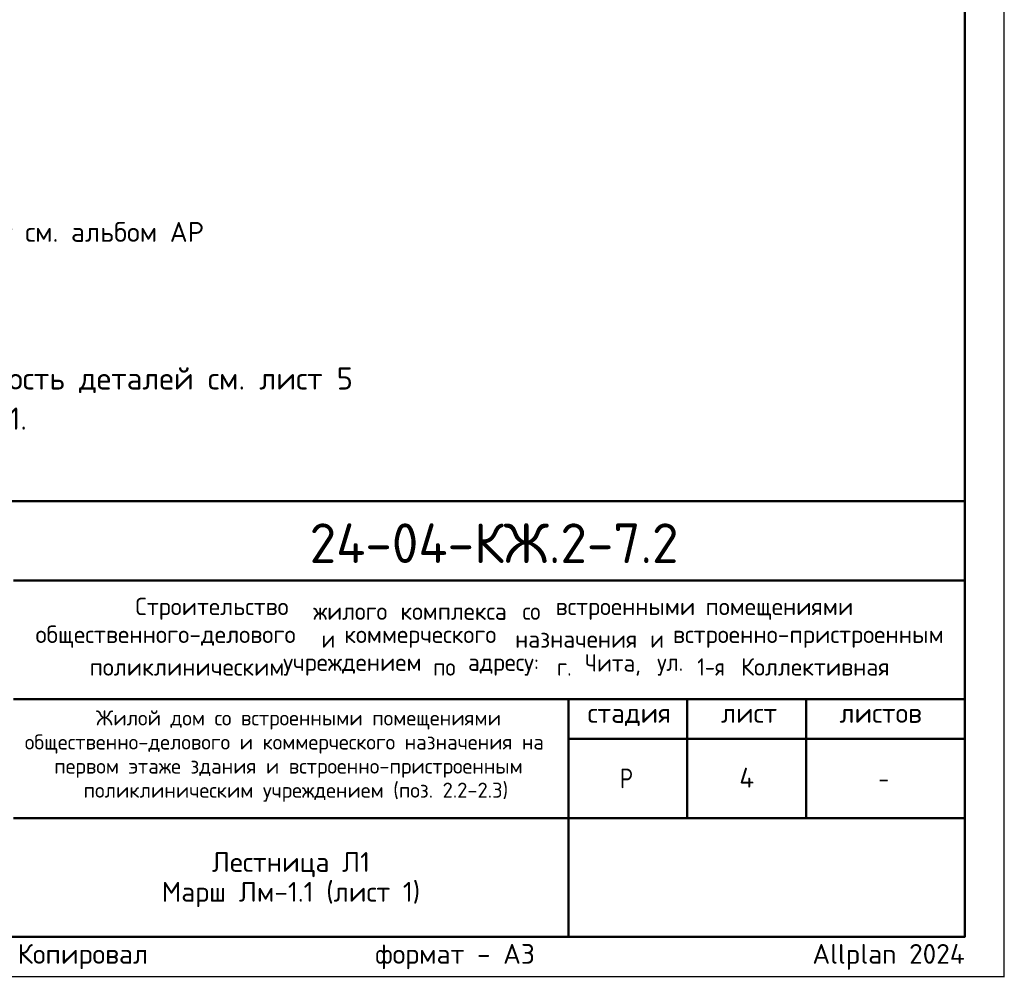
# Model space of a CAD drawing. Header units: millimetres. Extents: x 0 to 21000, y -5 to 14850.
# Tile 5 of 18: x 14789 to 21000, y -5 to 6039. Entities that reach past the tile are written whole.
import ezdxf

# ---------------------------------------------------------------- set-up
doc = ezdxf.new("R2010")
doc.units = ezdxf.units.MM
doc.layers.add('Standard', color=7, linetype='Continuous', lineweight=25)
doc.layers.add('Надписи', color=7, linetype='Continuous', lineweight=25)
doc.styles.add('ISOCPEUR', font='txt')

msp = doc.modelspace()

# ---------------------------------------------------------------- linework, layer by layer
at = {"layer": 'Standard', "color": 7, "linetype": 'Continuous', "lineweight": 13, "transparency": 33554687}
msp.add_line((21000, -5), (21000, 14815.8), dxfattribs=at)
at = {"layer": 'Standard', "color": 7, "linetype": 'Continuous', "lineweight": 50, "transparency": 33554687}
for p, q in [((11500, 3000), (20750, 3000)), ((14750, 2500), (20750, 2500)), ((14750, 1750), (20750, 1750)), ((18250, 1000), (18250, 1750)), ((19000, 1000), (19000, 1750)), ((19750, 1000), (19750, 1750)), ((18250, 1500), (20750, 1500)), ((14750, 1000), (20750, 1000)), ((18250, 250), (18250, 1000)), ((18250, 250), (18250, 1000))]:
    msp.add_line(p, q, dxfattribs=at)
at = {"layer": 'Standard', "color": 7, "linetype": 'Continuous', "lineweight": 25, "transparency": 33554687}
for p, q in [((20750, 250), (20750, 3000)), ((11500, 250), (20750, 250)), ((11500, 250), (20750, 250)), ((11500, 250), (20750, 250))]:
    msp.add_line(p, q, dxfattribs=at)
msp.add_lwpolyline([(0, 0), (21000, 0), (21000, 14850), (0, 14850), (0, 0)], close=True, dxfattribs=at)
at = {"layer": 'Standard', "color": 7, "linetype": 'Continuous', "lineweight": 50, "transparency": 33554687}
msp.add_lwpolyline([(1000, 14600), (20750, 14600), (20750, 250), (1000, 250), (1000, 14600)], close=True, dxfattribs=at)
at = {"layer": 'Standard', "color": 7, "linetype": 'Continuous', "lineweight": 25, "transparency": 33554687}
msp.add_lwpolyline([(20750, 3000), (11500, 3000), (11500, 250), (20750, 250), (20750, 3000)], dxfattribs=at)

# ---------------------------------------------------------------- texts
at = {"layer": 'Standard', "color": 7, "linetype": 'Continuous', "lineweight": 25, "transparency": 33554687, "style": 'ISOCPEUR'}
for s, insert, char_height, width, attachment_point in [('\\A1;{\\fISOCPEUR|i0|b0;\\H125.000000;\\W1.000000;\\C7;* - все размеры даны по бетону, отделку см. альбом АР}\\P', (13682.6, 4761.5), 125, 4649.661, 2), ('\\W0.98;Строительство ', (15518.6, 2250.8), 110, 1175.348, 7), ('\\W0.96;жилого ', (16640.6, 2250.8), 110, 602.55, 7), ('\\W0.97;комплекса ', (17190.6, 2250.8), 110, 823.039, 7), ('\\W0.90;со ', (17960.6, 2250.8), 110, 258.739, 7), ('\\W0.98;встроенными ', (18169.6, 2250.8), 110, 999.233, 7), ('\\W0.98;помещениями', (19115.6, 2250.8), 110, 955.088, 7), ('\\W0.99;общественного-делового ', (14888.9, 2074.8), 110, 1857.162, 7), ('\\W0.87;и ', (16692.9, 2074.8), 110, 190.617, 7), ('\\W0.98;коммерческого ', (16835.9, 2074.8), 110, 1131.214, 7), ('\\W0.97;назначения ', (17913.9, 2074.8), 110, 905.516, 7), ('\\W0.87;и ', (18766.4, 2074.8), 110, 190.609, 7), ('\\W0.99;встроенно-пристроенным', (18909.4, 2074.8), 110, 1791.218, 7), ('\\W0.95;Чита, ', (18353.9, 1898.8), 110, 508.778, 7), ('\\W0.86;1-я ', (19063.4, 1898.8), 110, 322.299, 7), ('\\W0.98;Коллективная', (19338.4, 1898.8), 110, 1021.088, 7), ('\\W0.98;поликлиническим ', (15229.9, 1898.8), 110, 1274.191, 7), ('\\W0.98;учреждением ', (16450.9, 1898.8), 110, 999.123, 7), ('\\W0.91;по ', (17396.9, 1898.8), 110, 269.87, 7), ('\\W0.96;адресу: ', (17616.9, 1898.8), 110, 613.612, 7), ('\\W0.89;г. ', (18177.9, 1898.8), 110, 224.789, 7), ('\\W0.92;ул. ', (18810.4, 1898.8), 110, 303.428, 7), ('\\W0.99;стадия    лист     листов', (18371.3, 1581.1), 125, 2186.296, 7), ('\\W0.80;Р', (18575, 1187.5), 125, 149.931, 7), ('\\W0.78;-', (20206.2, 1187.5), 125, 135.997, 7)]:
    msp.add_mtext(s, dxfattribs=dict(at, insert=insert, char_height=char_height, width=width, attachment_point=attachment_point))
at = {"layer": 'Standard', "color": 7, "linetype": 'Continuous', "lineweight": 13, "transparency": 33554687, "insert": (11500, 4097.3), "char_height": 140, "width": 5413.45, "attachment_point": 1, "line_spacing_factor": 1.084337}
msp.add_mtext('\\A1;{\\fISOCPEUR|i0|b0;\\H139.999998;\\W1.000000;\\C7;1. Общие указания см. лист 1}\\P{\\fISOCPEUR|i0|b0;\\H139.999998;\\W1.000000;\\C7;2. Спецификацию элементов, Ведомость деталей см. лист 5}\\P{\\fISOCPEUR|i0|b0;\\H139.999998;\\W1.000000;\\C7;Ведомость расхода стали см. лист 1.1.}\\P{\\fISOCPEUR|i0|b0;\\H139.999998;\\W1.000000;\\C7;3. Сечения а-а...в-в см. лист 6}\\P', dxfattribs=at)
at = {"layer": 'Standard', "color": 7, "linetype": 'Continuous', "lineweight": 50, "transparency": 33554687, "insert": (16617.6, 2609.1), "char_height": 250, "width": 2520.794, "attachment_point": 7, "style": 'ISOCPEUR'}
msp.add_mtext('\\W0.98;24-04-КЖ.2-7.2', dxfattribs=at)
at = {"layer": 'Standard', "color": 7, "linetype": 'Continuous', "lineweight": 18, "transparency": 33554687, "char_height": 95, "attachment_point": 7, "style": 'ISOCPEUR'}
for s, insert, width in [('\\W0.99;Жилой дом со встроенными помещениями', (15269.8, 1558.7), 2506.356), ('\\W0.99;общественно-делового и коммерческого назначения на', (14820.9, 1406.7), 3403.402), ('\\W0.99;первом этаже здания и встроенно-пристроенным', (15006.1, 1254.7), 3033.239), ('\\W0.99;поликлиническим учреждением (поз. 2.2-2.3)', (15191.4, 1102.7), 2662.626)]:
    msp.add_mtext(s, dxfattribs=dict(at, insert=insert, width=width))
at = {"layer": 'Standard', "color": 7, "linetype": 'Continuous', "lineweight": 25, "transparency": 33554687, "insert": (16500, 785.4), "char_height": 125, "width": 1658.438, "attachment_point": 2, "line_spacing_factor": 0.903614}
msp.add_mtext('\\A1;{\\fISOCPEUR|i0|b0;\\H125.000000;\\W1.000000;\\C7;Лестница Л1}\\P{\\fISOCPEUR|i0|b0;\\H125.000000;\\W1.000000;\\C7;Марш Лм-1.1 (лист 1)}\\P', dxfattribs=at)
at = {"layer": 'Standard', "color": 8, "linetype": 'Continuous', "lineweight": 13, "transparency": 33554687, "insert": (20750, 123.9), "char_height": 125, "width": 5874.732, "attachment_point": 6, "style": 'ISOCPEUR'}
msp.add_mtext('\\A1;{\\fISOCPEUR|i0|b0;\\H125.000000;\\W1.000000;\\C8;Копировал                  формат - А3                      Allplan 2024}\\P', dxfattribs=at)
at = {"layer": 'Надписи', "color": 7, "linetype": 'Continuous', "lineweight": 13, "transparency": 33554687, "insert": (19375, 1255), "char_height": 125, "width": 150, "attachment_point": 5, "style": 'ISOCPEUR'}
msp.add_mtext('\\A1;{\\fISOCPEUR|i0|b0;\\H125.000000;\\W1.000000;\\C7;4}\\P', dxfattribs=at)

doc.saveas('drawing.dxf')
